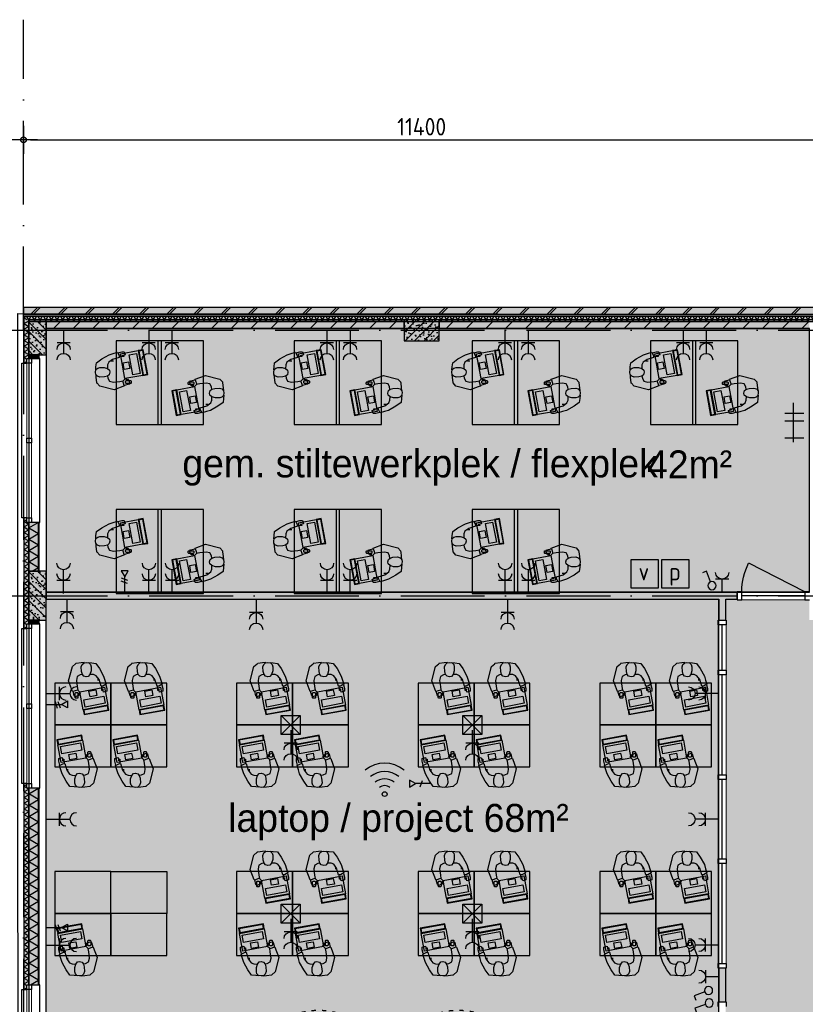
# Model space of a CAD drawing. Header units: millimetres. Extents: x 20872 to 297961, y -293704 to 213007.
# Tile 256 of 256: x 130703 to 141950, y 61230 to 75326. Entities that reach past the tile are written whole.
import ezdxf
from ezdxf.xclip import XClip

# ---------------------------------------------------------------- set-up
doc = ezdxf.new("R2010")
doc.units = ezdxf.units.MM
doc.header["$LTSCALE"] = 100
doc.header["$XCLIPFRAME"] = 2
doc.linetypes.add('ACAD_ISO03W100', pattern=[30, 12, -18])
doc.linetypes.add('ACAD_ISO10W100', pattern=[18, 12, -3, 0, -3])
doc.layers.get('Defpoints').update_dxf_attribs({"color": 181})
for name, color, linetype in [('A--L$7--_stramien', 1, 'Continuous'), ('A--L20--_bovenbouw', 3, 'Continuous'), ('A--L30--_afbouw', 7, 'Continuous'), ('A--L61--_centrale elektrische insta', 7, 'Continuous'), ('A--L82--leerlingensets-02', 9, 'Continuous'), ('A--T$1A-afwerking', 8, 'Continuous'), ('A--T$7--_stramien', 7, 'Continuous'), ('plattegrondkleuren', 7, 'Continuous'), ('teksten', 7, 'Continuous'), ('XREFS', 9, 'Continuous')]:
    doc.layers.add(name, color=color, linetype=linetype)
doc.styles.add('JINX maatvoering', font='isocp.shx')
doc.styles.add('JINX standaard', font='isocp.shx')
doc.styles.add('MAAR_stempel', font='LTe50146.ttf')
doc.dimstyles.new('JINX maatvoering 1-100', dxfattribs={"dimscale": 100, "dimtxt": 2.5, "dimasz": 1, "dimexe": 125, "dimexo": 0, "dimtad": 1, "dimdec": 0, "dimzin": 12, "dimdsep": 46, "dimtxsty": 'JINX maatvoering', "dimblk": 'BURO_maatvoeringssymbool_01', "dimcen": 2, "dimse1": 1, "dimse2": 1, "dimclrd": 1, "dimclrt": 7, "dimadec": 0, "dimazin": 0, "dimtfac": 1, "dimtdec": 0, "dimtix": 1, "dimtofl": 0, "dimtmove": 0, "dimatfit": 3, "dimldrblk": 'DOT', "dimfxl": 1, "dimtolj": 1, "dimtzin": 0, "dimarcsym": 0})

# ---------------------------------------------------------------- blocks, each defined once
blk = doc.blocks.new('AB2_D_DV_MV_maatvoeringssymbool_01')
at = {"color": 1}
for p, q in [((0, -2), (0, 2)), ((-2, 0), (2, 0))]:
    blk.add_line(p, q, dxfattribs=at)
blk.add_circle((0, 0), 0.4, dxfattribs=at)
blk = doc.blocks.new('*D302')
at = {"color": 1, "lineweight": -2, "transparency": 16777216}
blk.add_line((130859, 99526), (142059, 99526), dxfattribs=at)
at = {"layer": 'Defpoints', "color": 0, "transparency": 16777216}
for p in [(130759, 101246), (142159, 101246), (142159, 99526)]:
    blk.add_point(p, dxfattribs=at)
at = {"color": 1, "lineweight": -2, "transparency": 16777216, "xscale": 100, "yscale": 100, "zscale": 100, "rotation": 180}
blk.add_blockref('AB2_D_DV_MV_maatvoeringssymbool_01', (130759, 99526), dxfattribs=at)
at = {"color": 1, "lineweight": -2, "transparency": 16777216, "xscale": 100, "yscale": 100, "zscale": 100}
blk.add_blockref('AB2_D_DV_MV_maatvoeringssymbool_01', (142159, 99526), dxfattribs=at)
at = {"color": 7, "transparency": 16777216, "insert": (136459, 99713), "char_height": 250, "attachment_point": 5, "style": 'JINX maatvoering'}
blk.add_mtext('\\A1;11400', dxfattribs=at)
blk = doc.blocks.new('_Dot')
at = {"color": 0, "linetype": 'ByBlock', "lineweight": -2}
blk.add_line((-0.5, 0), (-1, 0), dxfattribs=at)
at = {"color": 0, "linetype": 'ByBlock', "const_width": 0.5}
blk.add_lwpolyline([(-0.25, 0, 1), (0.25, 0, 1)], format="xyb", close=True, dxfattribs=at)
blk = doc.blocks.new('BURO_maatvoeringssymbool_01')
at = {"color": 1}
for p, q in [((0, -2), (0, 2)), ((-2, 0), (2, 0))]:
    blk.add_line(p, q, dxfattribs=at)
blk.add_circle((0, 0), 0.4, dxfattribs=at)
blk = doc.blocks.new('scherm')
at = {"layer": 'A--L82--leerlingensets-02', "linetype": 'ACAD_ISO03W100', "ltscale": 0.05}
for points in [[(-151, 1390), (-183, 1390), (-183, 390), (-151, 390)], [(-151, -2606), (-183, -2606), (-183, -1606), (-151, -1606)]]:
    blk.add_lwpolyline(points, close=True, dxfattribs=at)
at = {"layer": 'A--L82--leerlingensets-02'}
blk.add_lwpolyline([(-183, -1610), (-121, -1610), (-121, 390), (-183, 390)], close=True, dxfattribs=at)
for points in [[(-183, -133), (-448, -133), (-448, 0), (-183, 0)], [(-121, 0), (0, 0), (0, -133), (-38, -133)], [(-99, -133), (-121, -133)], [(-38, -610), (-38, -83), (-99, -83), (-99, -610)], [(-38, -610), (-38, -1137), (-99, -1137), (-99, -610)], [(-183, -1086), (-448, -1086), (-448, -1219), (-183, -1219)], [(-99, -1086), (-121, -1086)], [(-121, -1219), (0, -1219), (0, -1086), (-38, -1086)]]:
    blk.add_lwpolyline(points, dxfattribs=at)
at = {"layer": 'A--L82--leerlingensets-02', "linetype": 'ACAD_ISO03W100', "ltscale": 0.05}
for centre, start, end in [((-183, 390), 88.1676, 273.5152), ((-183, -1606), 86.4848, 271.8324)]:
    blk.add_arc(centre, 1000, start, end, dxfattribs=at)
blk = doc.blocks.new('kast')
at = {"layer": 'plattegrondkleuren', "true_color": 0xf5f5f5}
h = blk.add_hatch(color=7, dxfattribs=at)
h.dxf.hatch_style = 1
h.paths.add_polyline_path([(1200, 0), (1200, 450), (0, 450), (0, 0)])
at = {"layer": 'A--L82--leerlingensets-02', "linetype": 'ACAD_ISO03W100', "ltscale": 0.05}
for p, q in [((30, 0), (30, -570)), ((1170, 0), (1170, -570))]:
    blk.add_line(p, q, dxfattribs=at)
at = {"layer": 'A--L82--leerlingensets-02'}
blk.add_lwpolyline([(1200, 0), (1200, 450), (0, 450), (0, 0)], close=True, dxfattribs=at)
at = {"layer": 'A--L82--leerlingensets-02', "linetype": 'ACAD_ISO03W100', "ltscale": 0.05}
for centre, start, end in [((30, 0), 270, 0), ((1170, 0), 180, 270)]:
    blk.add_arc(centre, 570, start, end, dxfattribs=at)
blk = doc.blocks.new('MBpro')
at = {"layer": 'plattegrondkleuren', "true_color": 0xb8b8b8}
h = blk.add_hatch(color=9, dxfattribs=at)
h.dxf.hatch_style = 1
h.paths.add_polyline_path([(172, 289), (162, 345), (-177, 283), (-166, 227)], flags=16)
h.paths.add_polyline_path([(152, 245), (171, 141), (-115, 88), (-134, 192)], flags=16)
h.paths.add_polyline_path([(181, 283), (228, 27), (-126, -38), (-173, 217)])
h.paths.add_polyline_path([(181, 283), (168, 354), (-186, 289), (-173, 217)])
edge = h.paths.add_edge_path()
edge.add_line((269, 119), (284, 119))
edge.add_arc((284, 107), 12.8, 0, 90, ccw=False)
edge.add_line((297, 107), (297, 51))
edge.add_arc((284, 51), 12.8, -90, 0, ccw=False)
edge.add_line((284, 38), (269, 38))
edge.add_arc((269, 51), 12.8, 180, 270, ccw=False)
edge.add_line((256, 51), (256, 107))
edge.add_arc((269, 107), 12.8, 90, 180, ccw=False)
at = {"layer": 'plattegrondkleuren', "true_color": 0x8f8f8f}
h = blk.add_hatch(color=252, dxfattribs=at)
h.dxf.hatch_style = 1
h.paths.add_polyline_path([(152, 245), (171, 141), (-115, 88), (-134, 192)])
h.paths.add_polyline_path([(172, 289), (162, 345), (-177, 283), (-166, 227)])
at = {"layer": 'A--L82--leerlingensets-02'}
for points in [[(181, 283), (168, 354), (-186, 289), (-173, 217)], [(172, 289), (162, 345), (-177, 283), (-166, 227)], [(181, 283), (228, 27), (-126, -38), (-173, 217)], [(152, 245), (171, 141), (-115, 88), (-134, 192)], [(83, 97), (98, 18), (0, 0), (-15, 79)]]:
    blk.add_lwpolyline(points, close=True, dxfattribs=at)
blk.add_lwpolyline([(269, 119), (284, 119, -0.414214), (297, 107), (297, 51, -0.414214), (284, 38), (269, 38, -0.414214), (256, 51), (256, 107, -0.414214)], format="xyb", close=True, dxfattribs=at)
blk = doc.blocks.new('theoriewerkplek')
at = {"layer": 'plattegrondkleuren', "true_color": 0xf5f5f5}
h = blk.add_hatch(color=7, dxfattribs=at)
h.dxf.hatch_style = 1
h.paths.add_polyline_path([(0, 600), (0, 0), (800, 0), (800, 600)])
at = {"layer": 'A--L82--leerlingensets-02', "linetype": 'Continuous'}
for p, q in [((437, 148), (443, 150)), ((445, 129), (437, 148)), ((443, 150), (454, 139)), ((452, 174), (506, 197)), ((454, 139), (452, 174)), ((506, 197), (524, 186)), ((524, 186), (541, 118)), ((57, 118), (103, 132)), ((57, 80), (57, 118)), ((71, 26), (57, 80)), ((66, 19), (114, 44)), ((85, -42), (66, 19)), ((103, 132), (114, 84)), ((114, 84), (116, 109)), ((114, 44), (139, 46)), ((116, 109), (127, 109)), ((127, 109), (130, 46)), ((139, 46), (168, -49)), ((474, 101), (445, 129)), ((483, 52), (474, 101)), ((541, 118), (475, 96)), ((493, -38), (483, 52)), ((544, 119), (548, 120)), ((548, 120), (604, -29)), ((103, -100), (85, -42)), ((161, -206), (103, -100)), ((168, -49), (209, -105)), ((186, -69), (186, -35)), ((209, -105), (247, -121)), ((247, -121), (303, -123)), ((283, -173), (299, -123)), ((299, -123), (323, -94)), ((323, -94), (351, -89)), ((351, -89), (387, -98)), ((387, -98), (407, -123)), ((403, -121), (438, -116)), ((407, -123), (418, -164)), ((438, -116), (481, -94)), ((481, -94), (493, -38)), ((604, -29), (551, -235)), ((215, -281), (161, -206)), ((274, -288), (215, -281)), ((283, -233), (283, -173)), ((292, -263), (283, -233)), ((314, -288), (292, -263)), ((409, -267), (384, -290)), ((423, -231), (409, -267)), ((418, -164), (423, -231)), ((427, -288), (498, -279)), ((551, -235), (505, -276)), ((319, -292), (274, -288)), ((353, -294), (314, -288)), ((384, -290), (353, -294)), ((382, -292), (427, -288))]:
    blk.add_line(p, q, dxfattribs=at)
at = {"layer": 'A--L82--leerlingensets-02'}
blk.add_lwpolyline([(0, 600), (0, 0), (800, 0), (800, 600)], close=True, dxfattribs=at)
at = {"layer": 'A--L82--leerlingensets-02', "linetype": 'Continuous'}
blk.add_arc((497, -267), 12.8, 276.5806, 312.285, dxfattribs=at)
at = {"layer": 'A--L82--leerlingensets-02'}
blk.add_blockref('MBpro', (215, 99), dxfattribs=at)
blk = doc.blocks.new('vuilnisbak')
at = {"layer": 'plattegrondkleuren', "true_color": 0xf5f5f5}
h = blk.add_hatch(color=7, dxfattribs=at)
h.dxf.hatch_style = 1
h.paths.add_polyline_path([(0, 0), (400, 0), (400, 400), (0, 400)])
at = {"layer": 'A--L82--leerlingensets-02'}
blk.add_lwpolyline([(0, 0), (400, 0), (400, 400), (0, 400)], close=True, dxfattribs=at)
at = {"layer": 'A--L82--leerlingensets-02', "style": 'JINX standaard'}
blk.add_text('v', height=250, dxfattribs=at).set_placement((112, 108))
blk = doc.blocks.new('papierbak')
at = {"layer": 'plattegrondkleuren', "true_color": 0xf5f5f5}
h = blk.add_hatch(color=7, dxfattribs=at)
h.dxf.hatch_style = 1
h.paths.add_polyline_path([(0, 0), (400, 0), (400, 400), (0, 400)])
at = {"layer": 'A--L82--leerlingensets-02'}
blk.add_lwpolyline([(0, 0), (400, 0), (400, 400), (0, 400)], close=True, dxfattribs=at)
at = {"layer": 'A--L82--leerlingensets-02', "style": 'JINX standaard'}
blk.add_text('p', height=250, dxfattribs=at).set_placement((111, 108))
blk = doc.blocks.new('theorieA SP')
at = {"layer": 'plattegrondkleuren', "true_color": 0xe8e0c9}
h = blk.add_hatch(color=254, dxfattribs=at)
h.dxf.hatch_style = 1
h.paths.add_polyline_path([(0, 7100), (9626, 7100), (9626, 0), (0, 0)])
at = {"layer": 'plattegrondkleuren', "true_color": 0xf5f5f5}
h = blk.add_hatch(color=7, dxfattribs=at)
h.dxf.hatch_style = 1
h.paths.add_polyline_path([(925, 3200), (125, 3200), (125, 2600), (925, 2600)])
h.paths.add_polyline_path([(1725, 2600), (925, 2600), (925, 3200), (1725, 3200)])
h.paths.add_polyline_path([(925, 2000), (1725, 2000), (1725, 2600), (925, 2600)])
at = {"layer": 'A--L82--leerlingensets-02'}
for p, q in [((9225, 144), (7625, 144)), ((7759, 50), (7651, 248)), ((7865, 58), (7757, 256)), ((7963, 58), (7855, 256)), ((8053, 58), (7945, 256)), ((8135, 58), (8027, 256)), ((8216, 58), (8109, 256)), ((8306, 58), (8199, 256)), ((8388, 58), (8280, 256)), ((8494, 58), (8387, 256)), ((8641, 58), (8534, 256)), ((8829, 58), (8722, 256)), ((8919, 58), (8812, 256)), ((9091, 58), (8983, 256)), ((9181, 58), (9073, 256))]:
    blk.add_line(p, q, dxfattribs=at)
for points in [[(925, 3200), (125, 3200), (125, 2600), (925, 2600)], [(1725, 2600), (925, 2600), (925, 3200), (1725, 3200)], [(925, 2000), (1725, 2000), (1725, 2600), (925, 2600)]]:
    blk.add_lwpolyline(points, close=True, dxfattribs=at)
at = {"layer": 'Defpoints'}
blk.add_lwpolyline([(0, 7100), (9626, 7100), (9626, 0), (0, 0)], close=True, dxfattribs=at)
at = {"rotation": 180}
for p in [(925, 5900), (1725, 5900), (3525, 5900), (4325, 5900), (6125, 5900), (6925, 5900), (8725, 5900), (9525, 5900), (3525, 3200), (4325, 3200), (6125, 3200), (6925, 3200), (8725, 3200), (9525, 3200)]:
    blk.add_blockref('theoriewerkplek', p, dxfattribs=at)
for p in [(125, 4700), (925, 4700), (2725, 4700), (3525, 4700), (5325, 4700), (6125, 4700), (7925, 4700), (8725, 4700), (2725, 2000), (3525, 2000), (5325, 2000), (6125, 2000), (7925, 2000), (8725, 2000)]:
    blk.add_blockref('theoriewerkplek', p)
at = {"xscale": -1}
for name, p, rotation in [('scherm', (4291, 33), 90), ('kast', (925, 450), 180)]:
    blk.add_blockref(name, p, dxfattribs=dict(at, rotation=rotation))
at = {"layer": 'A--L82--leerlingensets-02', "color": 1}
blk.add_blockref('theoriewerkplek', (125, 2000), dxfattribs=at)
at = {"layer": 'A--L82--leerlingensets-02'}
for name, p in [('vuilnisbak', (6166, 96)), ('papierbak', (6667, 83))]:
    blk.add_blockref(name, p, dxfattribs=at)
blk = doc.blocks.new('stiltewerkplek')
at = {"layer": 'plattegrondkleuren', "true_color": 0xf5f5f5}
h = blk.add_hatch(color=7, dxfattribs=at)
h.dxf.hatch_style = 1
h.paths.add_polyline_path([(-600, -1200), (650, -1200), (650, 0), (-600, 0)])
h.paths.add_polyline_path([(0, -1200), (50, -1200), (50, 0), (0, 0)], flags=17)
at = {"layer": 'A--L82--leerlingensets-02', "linetype": 'Continuous'}
for p, q in [((-881, -315), (-806, -261)), ((-806, -261), (-700, -203)), ((-649, -268), (-705, -309)), ((-700, -203), (-642, -185)), ((-554, -239), (-649, -268)), ((-642, -185), (-581, -166)), ((-581, -166), (-556, -214)), ((-574, -171), (-520, -157)), ((-556, -214), (-554, -239)), ((-491, -227), (-554, -230)), ((-520, -157), (-482, -157)), ((-468, -203), (-516, -214)), ((-516, -214), (-491, -216)), ((-491, -216), (-491, -227)), ((-482, -157), (-468, -203)), ((-894, -453), (-888, -414)), ((-892, -419), (-888, -374)), ((-888, -374), (-881, -315)), ((-888, -414), (-863, -392)), ((-863, -392), (-833, -383)), ((-833, -383), (-773, -383)), ((-773, -383), (-723, -399)), ((-721, -347), (-723, -403)), ((-723, -399), (-694, -423)), ((-705, -309), (-721, -347)), ((-669, -286), (-635, -286)), ((-890, -484), (-894, -453)), ((-892, -482), (-888, -527)), ((-867, -509), (-890, -484)), ((-888, -527), (-879, -598)), ((-831, -523), (-867, -509)), ((-764, -518), (-831, -523)), ((-723, -507), (-764, -518)), ((-698, -487), (-723, -507)), ((-721, -503), (-716, -538)), ((-716, -538), (-694, -581)), ((-689, -451), (-698, -487)), ((-694, -423), (-689, -451)), ((-499, -574), (-471, -545)), ((-471, -545), (-452, -537)), ((-450, -543), (-461, -554)), ((-461, -554), (-426, -552)), ((-452, -537), (-450, -543)), ((-426, -552), (-403, -606)), ((464, -576), (532, -559)), ((530, -552), (679, -496)), ((531, -556), (530, -552)), ((532, -559), (554, -625)), ((679, -496), (885, -549)), ((885, -549), (926, -595)), ((-835, -651), (-876, -605)), ((-629, -704), (-835, -651)), ((-694, -581), (-638, -593)), ((-638, -593), (-548, -583)), ((-480, -648), (-629, -704)), ((-548, -583), (-499, -574)), ((-482, -641), (-504, -575)), ((-414, -624), (-482, -641)), ((-481, -644), (-480, -648)), ((-403, -606), (-414, -624)), ((453, -594), (464, -576)), ((476, -648), (453, -594)), ((511, -646), (476, -648)), ((500, -657), (511, -646)), ((502, -663), (500, -657)), ((521, -655), (502, -663)), ((549, -626), (521, -655)), ((598, -617), (549, -626)), ((688, -607), (598, -617)), ((744, -619), (688, -607)), ((766, -662), (744, -619)), ((748, -713), (773, -693)), ((771, -697), (766, -662)), ((773, -693), (814, -682)), ((814, -682), (881, -677)), ((881, -677), (917, -691)), ((917, -691), (940, -716)), ((938, -673), (929, -602)), ((942, -718), (938, -673)), ((739, -749), (748, -713)), ((744, -777), (739, -749)), ((773, -801), (744, -777)), ((771, -853), (773, -797)), ((823, -817), (773, -801)), ((883, -817), (823, -817)), ((913, -808), (883, -817)), ((938, -786), (913, -808)), ((938, -826), (931, -885)), ((944, -747), (938, -786)), ((942, -781), (938, -826)), ((940, -716), (944, -747)), ((518, -997), (566, -986)), ((541, -973), (604, -970)), ((541, -984), (541, -973)), ((566, -986), (541, -984)), ((604, -961), (699, -932)), ((606, -986), (604, -961)), ((631, -1034), (606, -986)), ((719, -914), (685, -914)), ((699, -932), (755, -891)), ((856, -939), (750, -997)), ((755, -891), (771, -853)), ((931, -885), (856, -939)), ((532, -1043), (518, -997)), ((570, -1043), (532, -1043)), ((624, -1029), (570, -1043)), ((692, -1015), (631, -1034)), ((750, -997), (692, -1015))]:
    blk.add_line(p, q, dxfattribs=at)
at = {"layer": 'A--L82--leerlingensets-02'}
for points in [[(-600, -1200), (650, -1200), (650, 0), (-600, 0)], [(0, -1200), (50, -1200), (50, 0), (0, 0)]]:
    blk.add_lwpolyline(points, close=True, dxfattribs=at)
at = {"layer": 'A--L82--leerlingensets-02', "linetype": 'Continuous'}
for centre, start, end in [((-867, -597), 186.5806, 222.285), ((917, -603), 6.5806, 42.285)]:
    blk.add_arc(centre, 12.8, start, end, dxfattribs=at)
for p, rotation in [((-501, -315), 270), ((551, -885), 90)]:
    blk.add_blockref('MBpro', p, dxfattribs=dict(rotation=rotation))
blk = doc.blocks.new('enkeldata')
at = {"layer": 'A--L61--_centrale elektrische insta', "color": 1}
blk.add_line((-126, 40), (-158, -51), dxfattribs=at)
blk.add_lwpolyline([(-220, 0), (-306, 50), (-306, -50)], close=True, dxfattribs=at)
blk.add_lwpolyline([(0, 0), (-220, 0)], dxfattribs=at)
blk = doc.blocks.new('WiFi')
at = {"layer": 'A--L61--_centrale elektrische insta', "color": 3}
blk.add_circle((-145, -323), 34.2, dxfattribs=at)
for radius in [442, 323, 217, 121]:
    blk.add_arc((-145, -323), radius, 50.9178, 129.0822, dxfattribs=at)
at = {"layer": 'A--L82--leerlingensets-02'}
blk.add_blockref('enkeldata', (517, -172), dxfattribs=at)
blk = doc.blocks.new('dubbeldata')
at = {"layer": 'A--L61--_centrale elektrische insta', "color": 1}
for p, q in [((-168, 44), (-200, -47)), ((-126, 40), (-158, -51))]:
    blk.add_line(p, q, dxfattribs=at)
blk.add_lwpolyline([(-220, 0), (-306, 50), (-306, -50)], close=True, dxfattribs=at)
blk.add_lwpolyline([(0, 0), (-220, 0)], dxfattribs=at)
blk = doc.blocks.new('BURO_onderaanzicht')
at = {"color": 7}
blk.add_line((-432, 0), (432, 0), dxfattribs=at)
blk = doc.blocks.new('61_dubbelcontd_01_P02_DO')
at = {"color": 1}
for p, q in [((188, -94), (188, 94)), ((0, 0), (188, 0)), ((150, 0), (338, 0))]:
    blk.add_line(p, q, dxfattribs=at)
for centre in [(282, 0), (432, 0)]:
    blk.add_arc(centre, 94, 90, 270, dxfattribs=at)
blk = doc.blocks.new('61_enkel_wandcontd_01_P02_DO')
at = {"color": 1}
for p, q in [((188, 94), (188, -94)), ((0, 0), (188, 0))]:
    blk.add_line(p, q, dxfattribs=at)
blk.add_arc((281, 0), 93.8, 90, 270, dxfattribs=at)
blk = doc.blocks.new('61_schakl_lichtp_01_P02_DO')
at = {"color": 1}
for p, q in [((23, 112), (86, 260)), ((86, 260), (146, 234))]:
    blk.add_line(p, q, dxfattribs=at)
blk.add_circle((0, 59), 58.6, dxfattribs=at)
blk = doc.blocks.new('Electralaptop1_2')
at = {"layer": 'A--L61--_centrale elektrische insta', "color": 2}
for p, q in [((263569, 31321), (263839, 31051)), ((263839, 31321), (263569, 31051)), ((266169, 31321), (266439, 31051)), ((266439, 31321), (266169, 31051)), ((263569, 28621), (263839, 28351)), ((263839, 28621), (263569, 28351)), ((266169, 28621), (266439, 28351)), ((266439, 28621), (266169, 28351))]:
    blk.add_line(p, q, dxfattribs=at)
for points in [[(263569, 31051), (263839, 31051), (263839, 31321), (263569, 31321)], [(266169, 31051), (266439, 31051), (266439, 31321), (266169, 31321)], [(263569, 28351), (263839, 28351), (263839, 28621), (263569, 28621)], [(266169, 28351), (266439, 28351), (266439, 28621), (266169, 28621)]]:
    blk.add_lwpolyline(points, close=True, dxfattribs=at)
at = {"rotation": 180}
for p in [(260204, 31386), (260204, 28192)]:
    blk.add_blockref('dubbeldata', p, dxfattribs=at)
at = {"layer": 'A--L61--_centrale elektrische insta', "color": 7, "linetype": 'Continuous', "lineweight": -3, "extrusion": (0, 0, -1), "zscale": -1}
for p, rotation in [((-260500, 33777), 270), ((-265105, 33786), 270), ((-267750, 33786), 270), ((-260204, 31636), 180), ((-260204, 29836), 180), ((-260204, 28036), 180)]:
    blk.add_blockref('61_dubbelcontd_01_P02_DO', p, dxfattribs=dict(at, rotation=rotation))
at = {"layer": 'A--L61--_centrale elektrische insta', "color": 7, "linetype": 'Continuous', "lineweight": -3}
for name, p, rotation in [('61_schakl_lichtp_01_P02_DO', (269754, 32468), 92.71342525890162), ('61_schakl_lichtp_01_P02_DO', (269745, 32289), 92.71342525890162), ('61_enkel_wandcontd_01_P02_DO', (269830, 32089), 180), ('61_dubbelcontd_01_P02_DO', (269830, 31636), 180), ('61_dubbelcontd_01_P02_DO', (263704, 31259), 89.99999999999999), ('61_dubbelcontd_01_P02_DO', (266304, 31259), 89.99999999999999), ('61_dubbelcontd_01_P02_DO', (269830, 29836), 180), ('61_dubbelcontd_01_P02_DO', (263704, 28559), 89.99999999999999), ('61_dubbelcontd_01_P02_DO', (266304, 28559), 89.99999999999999), ('61_dubbelcontd_01_P02_DO', (269830, 28036), 180), ('61_dubbelcontd_01_P02_DO', (260500, 26679), 90), ('61_dubbelcontd_01_P02_DO', (263209, 26688), 90), ('61_dubbelcontd_01_P02_DO', (266809, 26688), 90)]:
    blk.add_blockref(name, p, dxfattribs=dict(at, rotation=rotation))
blk = doc.blocks.new('stramienlijnen_1')
at = {"layer": 'A--L$7--_stramien', "color": 1, "linetype": 'ACAD_ISO10W100', "lineweight": -3}
for p, q in [((130759.5, 96800), (130759.5, 101246.1)), ((126313.4, 96800), (130759.5, 96800)), ((130759.5, 96800), (164959.5, 96800)), ((130759.5, 96800), (130759.5, 21000)), ((126313.4, 93000), (130759.5, 93000)), ((130759.5, 93000), (164959.5, 93000))]:
    blk.add_line(p, q, dxfattribs=at)
at = {"layer": 'Defpoints'}
blk.add_lwpolyline([(34736.5, 60859.2), (70727.2, 75), (164884.5, 75), (164884.5, 96950), (130834.5, 96950), (130834.5, 22725), (79641, 22725), (51266.3, 70646.6)], dxfattribs=at)
at = {"color": 7}
dim = blk.add_linear_dim(base=(142159.5, 99526), p1=(130759.5, 101246.1), p2=(142159.5, 101246.1), dimstyle='JINX maatvoering 1-100', dxfattribs=at)
dim.commit()
dim.dimension.update_dxf_attribs({"geometry": '*D302', "text_midpoint": (136459.5, 99713.5)})
blk = doc.blocks.new('1e verdieping bestaand leeg')
at = {"layer": 'A--L20--_bovenbouw', "linetype": 'Continuous', "lineweight": -3}
for points in [[(130759, 97025), (164959, 97025), (164959, 97125), (130759, 97125)], [(130834, 96925), (130764, 96995), (130764, 96329), (130806, 96329), (130806, 96396), (130834, 96396)], [(130764, 96995), (130834, 96925), (164884, 96925), (164954, 96995)], [(131084, 96925), (130834, 96925), (130834, 96450), (131084, 96450)], [(131084, 96825), (136209, 96825), (136209, 96925), (131084, 96925)], [(136209, 96650), (136709, 96650), (136709, 96950), (136209, 96950)], [(136709, 96825), (142009, 96825), (142009, 96925), (136709, 96925)], [(130984, 96396), (130984, 96450), (130834, 96450), (130834, 96396)], [(130764, 92529), (130806, 92529), (130806, 92596), (130834, 92596), (130834, 94046), (130806, 94046), (130806, 94113), (130764, 94113)], [(130984, 93350), (130984, 94046), (130834, 94046), (130834, 93350)], [(130834, 93350), (130834, 92650), (131084, 92650), (131084, 93350)], [(130984, 92596), (130984, 92650), (130834, 92650), (130834, 92596)], [(130806, 87362), (130806, 87429), (130834, 87429), (130834, 90246), (130806, 90246), (130806, 90313), (130764, 90313), (130764, 87362)], [(130984, 87429), (130984, 90246), (130834, 90246), (130834, 87429)]]:
    blk.add_hatch(color=60, dxfattribs=at).paths.add_polyline_path(points, flags=0)
h = blk.add_hatch(dxfattribs=at)
h.set_pattern_fill('METSW', color=1, scale=5, style=0)
h.set_pattern_definition([(45, (130759.48, 97025), (-194.4544, 194.4544), []), (45, (130759.48, 97062.5), (-194.4544, 194.4544), [])])
h.paths.add_polyline_path([(130759, 97025), (164959, 97025), (164959, 97125), (130759, 97125)], flags=0)
h = blk.add_hatch(dxfattribs=at)
h.set_pattern_fill('GENERAL_DIAMONDS', color=1, scale=560, angle=90, style=0, pattern_type=2)
h.set_pattern_definition([(150, (130834.484, 96396.004), (-35, -60.622), []), (210, (130834.484, 96396.004), (35, -60.622), [])])
h.paths.add_polyline_path([(130764, 96329), (130806, 96329), (130806, 96396), (130834, 96396), (130834, 96925), (130764, 96995)], flags=0)
h = blk.add_hatch(dxfattribs=at)
h.set_pattern_fill('GENERAL_DIAMONDS', color=1, scale=560, style=0, pattern_type=2)
h.set_pattern_definition([(60, (130834.484, 96924.994), (-60.62178, 35), []), (120, (130834.484, 96924.994), (-60.62178, -35), [])])
h.paths.add_polyline_path([(130764, 96995), (130834, 96925), (164884, 96925), (164954, 96995)], flags=0)
h = blk.add_hatch(dxfattribs=at)
h.set_pattern_fill('PREFB', color=1, scale=5, angle=-90, style=0)
h.set_pattern_definition([(315, (130834.48, 96924.99), (67.882, 67.882), []), (287, (130834.484, 96924.994), (79.828, -25.7875), [0, -81.6, -46.2, 0, -67.2]), (318, (130834.484, 96924.994), (81.172, 18.416), [0, -80.8, 0, -82.4, 0, -66.4]), (341, (130834.484, 96924.994), (67.263, 47.9116), [0, -80, 0, -480, -65.8])])
h.paths.add_polyline_path([(131084, 96925), (130834, 96925), (130834, 96450), (131084, 96450)], flags=0)
h = blk.add_hatch(dxfattribs=at)
h.set_pattern_fill('_U', color=1, scale=200, angle=45, style=0, pattern_type=0)
h.set_pattern_definition([(45, (131084.48, 96825), (-141.421, 141.421), [])])
h.paths.add_polyline_path([(131084, 96825), (136209, 96825), (136209, 96925), (131084, 96925)], flags=0)
h = blk.add_hatch(dxfattribs=at)
h.set_pattern_fill('PREFB', color=1, scale=5, style=0)
h.set_pattern_definition([(45, (136209.48, 96649.99), (-67.882, 67.882), []), (17, (136209.484, 96649.994), (25.7875, 79.828), [0, -81.6, -46.2, 0, -67.2]), (48, (136209.484, 96649.994), (-18.4156, 81.172), [0, -80.8, 0, -82.4, 0, -66.4]), (71, (136209.484, 96649.994), (-47.9116, 67.263), [0, -80, 0, -480, -65.8])])
h.paths.add_polyline_path([(136209, 96650), (136709, 96650), (136709, 96950), (136209, 96950)], flags=0)
h = blk.add_hatch(dxfattribs=at)
h.set_pattern_fill('_U', color=1, scale=200, angle=44.9995, style=0, pattern_type=0)
h.set_pattern_definition([(44.9995, (136709.48, 96825), (-141.42, 141.4225), [])])
h.paths.add_polyline_path([(136709, 96825), (142009, 96825), (142009, 96925), (136709, 96925)], flags=0)
h = blk.add_hatch(dxfattribs=at)
h.set_pattern_fill('GENERAL_DIAMONDS', color=1, scale=1120, angle=90, style=0, pattern_type=2)
h.set_pattern_definition([(150, (130975.48, 93350), (-70, -121.2436), []), (210, (130975.48, 93350), (70, -121.2436), [])])
h.paths.add_polyline_path([(130834, 93350), (130975, 93350), (130975, 94046), (130834, 94046)], flags=0)
h.paths.add_polyline_path([(130834, 96396), (130975, 96396), (130975, 96450), (130834, 96450)], flags=0)
h = blk.add_hatch(dxfattribs=at)
h.set_pattern_fill('_U', color=1, scale=70, angle=180, style=0, pattern_type=0)
h.set_pattern_definition([(180, (130984.484, 93349.995), (-4e-15, -70), [])])
h.paths.add_polyline_path([(130975, 93350), (130984, 93350), (130984, 94046), (130975, 94046)], flags=0)
h.paths.add_polyline_path([(130975, 96396), (130984, 96396), (130984, 96450), (130975, 96450)], flags=0)
h = blk.add_hatch(dxfattribs=at)
h.set_pattern_fill('GENERAL_DIAMONDS', color=1, scale=560, angle=90, style=0, pattern_type=2)
h.set_pattern_definition([(150, (130834.484, 92596), (-35, -60.6218), []), (210, (130834.484, 92596), (35, -60.6218), [])])
h.paths.add_polyline_path([(130764, 92529), (130806, 92529), (130806, 92596), (130834, 92596), (130834, 94046), (130806, 94046), (130806, 94113), (130764, 94113)], flags=0)
h = blk.add_hatch(dxfattribs=at)
h.set_pattern_fill('PREFB', color=1, scale=5, angle=-90, style=0)
h.set_pattern_definition([(315, (130834.48, 93349.995), (67.882, 67.882), []), (287, (130834.484, 93349.995), (79.8276, -25.7875), [0, -81.6, -46.2, 0, -67.2]), (318, (130834.484, 93349.995), (81.172, 18.4156), [0, -80.8, 0, -82.4, 0, -66.4]), (341, (130834.484, 93349.995), (67.263, 47.9116), [0, -80, 0, -480, -65.8])])
h.paths.add_polyline_path([(130834, 93350), (130834, 92650), (131084, 92650), (131084, 93350)], flags=0)
h = blk.add_hatch(dxfattribs=at)
h.set_pattern_fill('GENERAL_DIAMONDS', color=1, scale=1120, angle=90, style=0, pattern_type=2)
h.set_pattern_definition([(150, (130975.48, 86150), (-70, -121.2436), []), (210, (130975.48, 86150), (70, -121.2436), [])])
h.paths.add_polyline_path([(130834, 86150), (130975, 86150), (130975, 86204), (130834, 86204)], flags=0)
h.paths.add_polyline_path([(130834, 87429), (130975, 87429), (130975, 90246), (130834, 90246)], flags=0)
h.paths.add_polyline_path([(130834, 92596), (130975, 92596), (130975, 92650), (130834, 92650)], flags=0)
h = blk.add_hatch(dxfattribs=at)
h.set_pattern_fill('_U', color=1, scale=70, angle=180, style=0, pattern_type=0)
h.set_pattern_definition([(180, (130984.484, 86149.995), (-4e-15, -70), [])])
h.paths.add_polyline_path([(130975, 86150), (130984, 86150), (130984, 86204), (130975, 86204)], flags=0)
h.paths.add_polyline_path([(130975, 87429), (130984, 87429), (130984, 90246), (130975, 90246)], flags=0)
h.paths.add_polyline_path([(130975, 92596), (130984, 92596), (130984, 92650), (130975, 92650)], flags=0)
h = blk.add_hatch(dxfattribs=at)
h.set_pattern_fill('GENERAL_DIAMONDS', color=1, scale=560, angle=90, style=0, pattern_type=2)
h.set_pattern_definition([(150, (130834.484, 87429), (-35, -60.6218), []), (210, (130834.484, 87429), (35, -60.6218), [])])
h.paths.add_polyline_path([(130806, 87362), (130806, 87429), (130834, 87429), (130834, 90246), (130806, 90246), (130806, 90313), (130764, 90313), (130764, 87362)], flags=0)
at = {"layer": 'A--L20--_bovenbouw', "color": 2, "linetype": 'Continuous', "lineweight": -3}
for p, q in [((164959, 97125), (130759, 97125)), ((130759, 97125), (130759, 97025)), ((130759, 97025), (164959, 97025)), ((136209, 96925), (131084, 96925)), ((131084, 96925), (131084, 96825)), ((136209, 96825), (136209, 96925)), ((142009, 96925), (136709, 96925)), ((136709, 96925), (136709, 96825)), ((131084, 96825), (136209, 96825)), ((136709, 96825), (142009, 96825)), ((130984, 96450), (130975, 96450)), ((130975, 96450), (130975, 96396)), ((130984, 96396), (130984, 96450)), ((130975, 96396), (130984, 96396)), ((130984, 94046), (130975, 94046)), ((130975, 94046), (130975, 93350)), ((130984, 93350), (130984, 94046)), ((130975, 93350), (130984, 93350)), ((130984, 92650), (130975, 92650)), ((130975, 92650), (130975, 92596)), ((130984, 92596), (130984, 92650)), ((130975, 92596), (130984, 92596)), ((130984, 90246), (130975, 90246)), ((130975, 90246), (130975, 87429)), ((130984, 87429), (130984, 90246)), ((130975, 87429), (130984, 87429))]:
    blk.add_line(p, q, dxfattribs=at)
at = {"layer": 'A--L20--_bovenbouw', "color": 1, "linetype": 'Continuous', "lineweight": -3}
for p, q in [((130764, 96995), (130764, 96329)), ((164954, 96995), (130764, 96995)), ((130834, 96396), (130834, 96925)), ((130834, 96925), (164884, 96925)), ((130975, 96450), (130834, 96450)), ((130834, 96450), (130834, 96396)), ((130975, 96396), (130975, 96450)), ((130764, 96329), (130806, 96329)), ((130806, 96329), (130806, 96396)), ((130806, 96396), (130834, 96396)), ((130834, 96396), (130975, 96396)), ((130806, 94113), (130764, 94113)), ((130764, 94113), (130764, 92529)), ((130806, 94046), (130806, 94113)), ((130834, 94046), (130806, 94046)), ((130975, 94046), (130834, 94046)), ((130834, 94046), (130834, 93350)), ((130834, 92596), (130834, 94046)), ((130975, 93350), (130975, 94046)), ((130834, 93350), (130975, 93350)), ((130975, 92650), (130834, 92650)), ((130834, 92650), (130834, 92596)), ((130975, 92596), (130975, 92650)), ((130764, 92529), (130806, 92529)), ((130806, 92529), (130806, 92596)), ((130806, 92596), (130834, 92596)), ((130834, 92596), (130975, 92596)), ((130806, 90313), (130764, 90313)), ((130764, 90313), (130764, 87362)), ((130806, 90246), (130806, 90313)), ((130834, 90246), (130806, 90246)), ((130975, 90246), (130834, 90246)), ((130834, 90246), (130834, 87429)), ((130834, 87429), (130834, 90246)), ((130975, 87429), (130975, 90246)), ((130806, 87362), (130806, 87429)), ((130806, 87429), (130834, 87429)), ((130834, 87429), (130975, 87429)), ((130764, 87362), (130806, 87362))]:
    blk.add_line(p, q, dxfattribs=at)
at = {"layer": 'A--L20--_bovenbouw', "color": 3, "linetype": 'Continuous', "lineweight": -3}
for p, q in [((131084, 96925), (130834, 96925)), ((130834, 96925), (130834, 96450)), ((131084, 96450), (131084, 96925)), ((136709, 96950), (136209, 96950)), ((136209, 96950), (136209, 96650)), ((136709, 96650), (136709, 96950)), ((136209, 96650), (136709, 96650)), ((130834, 96450), (131084, 96450)), ((130834, 93350), (130834, 92650)), ((131084, 93350), (130834, 93350)), ((131084, 92650), (131084, 93350)), ((130834, 92650), (131084, 92650))]:
    blk.add_line(p, q, dxfattribs=at)
at = {"layer": 'A--L30--_afbouw', "color": 1, "linetype": 'Continuous', "lineweight": -3}
for p, q in [((130734, 94113), (130734, 96329)), ((130734, 96329), (130804, 96329)), ((130804, 96329), (130804, 96396)), ((130839, 95255), (130839, 96329)), ((130994, 96396), (130984, 96396)), ((130994, 94046), (130994, 96396)), ((130839, 94113), (130839, 95188)), ((130804, 94113), (130734, 94113)), ((130804, 94046), (130804, 94113)), ((130984, 94046), (130994, 94046)), ((130734, 90313), (130734, 92529)), ((130734, 92529), (130804, 92529)), ((130804, 92529), (130804, 92596)), ((130839, 91454), (130839, 92529)), ((130994, 92596), (130984, 92596)), ((130994, 90246), (130994, 92596)), ((130839, 90313), (130839, 91387)), ((130804, 90313), (130734, 90313)), ((130804, 90246), (130804, 90313)), ((130984, 90246), (130994, 90246)), ((130804, 87362), (130804, 87429)), ((130994, 87429), (130984, 87429)), ((130994, 86204), (130994, 87429)), ((130734, 86271), (130734, 87362)), ((130734, 87362), (130804, 87362)), ((130839, 86271), (130839, 87362))]:
    blk.add_line(p, q, dxfattribs=at)
at = {"layer": 'A--L30--_afbouw', "color": 2, "linetype": 'Continuous', "lineweight": -3}
for p, q in [((130804, 96329), (130804, 96396)), ((130804, 96396), (130874, 96396)), ((130874, 96329), (130804, 96329)), ((130874, 96396), (130874, 96329)), ((130804, 95188), (130804, 95255)), ((130804, 95255), (130874, 95255)), ((130874, 95188), (130804, 95188)), ((130874, 95255), (130874, 95188)), ((130804, 94046), (130804, 94113)), ((130804, 94113), (130874, 94113)), ((130874, 94046), (130804, 94046)), ((130874, 94113), (130874, 94046)), ((130804, 92529), (130804, 92596)), ((130804, 92596), (130874, 92596)), ((130874, 92529), (130804, 92529)), ((130874, 92596), (130874, 92529)), ((130804, 91387), (130804, 91454)), ((130804, 91454), (130874, 91454)), ((130874, 91387), (130804, 91387)), ((130874, 91454), (130874, 91387)), ((130804, 90246), (130804, 90313)), ((130804, 90313), (130874, 90313)), ((130874, 90246), (130804, 90246)), ((130874, 90313), (130874, 90246)), ((130804, 87362), (130804, 87429)), ((130804, 87429), (130874, 87429)), ((130874, 87429), (130874, 87362)), ((130874, 87362), (130804, 87362))]:
    blk.add_line(p, q, dxfattribs=at)
at = {"layer": 'A--L30--_afbouw', "color": 1, "linetype": 'Continuous', "lineweight": 18}
for p, q in [((130804, 95255), (130804, 96329)), ((130874, 95255), (130874, 96329)), ((130804, 94113), (130804, 95188)), ((130874, 94113), (130874, 95188)), ((130804, 91454), (130804, 92529)), ((130874, 91454), (130874, 92529)), ((130804, 90313), (130804, 91387)), ((130874, 90313), (130874, 91387)), ((130804, 86271), (130804, 87362)), ((130874, 86271), (130874, 87362))]:
    blk.add_line(p, q, dxfattribs=at)
at = {"layer": 'A--T$1A-afwerking'}
blk.add_lwpolyline([(34528, 60913), (51335, 70864), (79685, 22985), (79832, 22901), (129485, 22901), (135915, 12040), (142978, 21914), (130697, 26120), (130675, 97040), (165047, 97015), (165047, 14419), (151364, 19026), (149622, 13150), (163567, 13081), (163475, 1501), (146518, 1360), (146659, 12909), (147031, 12909), (149075, 19828), (145372, 21100), (137265, 9763), (142974, 21), (142974, -73), (70633, -64)], close=True, dxfattribs=at)
at = {"layer": 'A--T$7--_stramien'}
blk.add_blockref('stramienlijnen_1', (0, 0), dxfattribs=at)
blk = doc.blocks.new('2016-01-28 101 1e verdieping bestaand')
at = {"layer": 'A--T$1A-afwerking'}
blk.add_lwpolyline([(34528, 60913), (51335, 70864), (79685, 22985), (79832, 22901), (129485, 22901), (135915, 12040), (142978, 21914), (130697, 26120), (130675, 97040), (165047, 97015), (165047, 14419), (151364, 19026), (149622, 13150), (163567, 13081), (163475, 1501), (146518, 1360), (146659, 12909), (147031, 12909), (149075, 19828), (145372, 21100), (137265, 9763), (142974, 21), (142974, -73), (70633, -64)], close=True, dxfattribs=at)
at = {"layer": 'A--L$7--_stramien'}
blk.add_blockref('stramienlijnen_1', (0, 0), dxfattribs=at)

msp = doc.modelspace()

# ---------------------------------------------------------------- hatches: boundary and pattern name
at = {"layer": 'A--L20--_bovenbouw', "linetype": 'Continuous', "lineweight": -3}
for points in [[(140974, 67030), (140974, 67130), (131083, 67130), (131083, 67030), (140710, 67030), (140760, 67055), (140810, 67030)], [(140710, 66730), (140810, 66730), (140810, 67030), (140760, 67055), (140710, 67030)], [(140710, 61264), (140810, 61264), (140810, 61747), (140710, 61747)]]:
    msp.add_hatch(color=2, dxfattribs=at).paths.add_polyline_path(points, flags=0)
at = {"layer": 'plattegrondkleuren', "true_color": 0xf2df78}
h = msp.add_hatch(color=41, dxfattribs=at)
h.dxf.hatch_style = 1
h.paths.add_polyline_path([(142008, 70905), (131083, 70905), (131083, 67130), (142008, 67130)])
at = {"layer": 'plattegrondkleuren', "true_color": 0xcddee4}
h = msp.add_hatch(color=254, dxfattribs=at)
h.dxf.hatch_style = 1
h.paths.add_polyline_path([(140810, 67030), (142008, 67030), (142008, 66730), (142258, 66730), (142307, 66730), (142308, 67705), (144387, 67705), (152110, 67705), (152110, 67030), (153683, 67030), (153683, -4570), (153408, -4570), (153408, -7110), (152661, -6855), (152612, -6996), (146532, -4916), (146580, -4774), (146013, -4580), (145964, -4721), (140817, -2959), (140817, 530), (142358, 530), (142358, 5530), (142033, 5530), (142033, 16736), (140810, 16736), (140810, 31036), (142033, 31036), (142033, 31540), (142033, 52730), (140810, 52730)])
h.paths.add_polyline_path([(144108, 2280), (147408, 2280), (147408, 15310), (144108, 15310)], flags=16)
h.paths.add_polyline_path([(144108, 31030), (147408, 31030), (147408, 52730), (144108, 52730)], flags=16)
h.paths.add_polyline_path([(149909, 52630), (153683, 52630), (153683, 49014), (149909, 49014)], flags=16)
h.paths.add_polyline_path([(149909, 31130), (153683, 31130), (153683, 34745), (149909, 34745)], flags=16)
h.paths.add_polyline_path([(149909, 16630), (153683, 16630), (153683, 13014), (149909, 13014)], flags=16)

# ---------------------------------------------------------------- linework, layer by layer
at = {"layer": 'A--L20--_bovenbouw', "color": 2, "linetype": 'Continuous', "lineweight": -3}
for p, q in [((140974, 67130), (131083, 67130)), ((131083, 67130), (131083, 67030)), ((140974, 67030), (140974, 67130)), ((131083, 67030), (140710, 67030)), ((140710, 67030), (140710, 66730)), ((140810, 66730), (140810, 67030)), ((140810, 67030), (140974, 67030)), ((140710, 66730), (140810, 66730)), ((140810, 61747), (140710, 61747)), ((140710, 61747), (140710, 61264)), ((140810, 61264), (140810, 61747)), ((140710, 61264), (140810, 61264))]:
    msp.add_line(p, q, dxfattribs=at)
at = {"layer": 'A--L30--_afbouw', "color": 1, "linetype": 'Continuous', "lineweight": -3}
for p, q in [((141941, 67137), (141140, 67545)), ((140760, 66014), (140760, 66663)), ((140760, 64514), (140760, 65947)), ((140760, 63314), (140760, 64447)), ((140760, 61814), (140760, 63247))]:
    msp.add_line(p, q, dxfattribs=at)
at = {"layer": 'A--L30--_afbouw', "color": 2, "linetype": 'Continuous', "lineweight": -3}
for p, q in [((141041, 67137), (140974, 67137)), ((140974, 67137), (140974, 67023)), ((141041, 67023), (141041, 67137)), ((142008, 67137), (141941, 67137)), ((141941, 67137), (141941, 67023)), ((140974, 67023), (141041, 67023)), ((141941, 67023), (142008, 67023)), ((140703, 66663), (140703, 66730)), ((140703, 66730), (140817, 66730)), ((140817, 66730), (140817, 66663)), ((140817, 66663), (140703, 66663)), ((140703, 65947), (140703, 66014)), ((140703, 66014), (140817, 66014)), ((140817, 66014), (140817, 65947)), ((140817, 65947), (140703, 65947)), ((140703, 64447), (140703, 64514)), ((140703, 64514), (140817, 64514)), ((140817, 64447), (140703, 64447)), ((140817, 64514), (140817, 64447)), ((140703, 63247), (140703, 63314)), ((140703, 63314), (140817, 63314)), ((140817, 63314), (140817, 63247)), ((140817, 63247), (140703, 63247)), ((140703, 61747), (140703, 61814)), ((140703, 61814), (140817, 61814)), ((140817, 61747), (140703, 61747)), ((140817, 61814), (140817, 61747)), ((140703, 61197), (140703, 61264)), ((140703, 61264), (140817, 61264)), ((140817, 61264), (140817, 61197))]:
    msp.add_line(p, q, dxfattribs=at)
at = {"layer": 'A--L30--_afbouw', "color": 1, "linetype": 'Continuous', "lineweight": 18}
for p, q in [((141941, 67137), (141041, 67137)), ((141941, 67023), (141041, 67023)), ((140703, 66014), (140703, 66663)), ((140817, 66014), (140817, 66663)), ((140703, 64514), (140703, 65947)), ((140817, 64514), (140817, 65947)), ((140703, 63314), (140703, 64447)), ((140817, 63314), (140817, 64447)), ((140703, 61814), (140703, 63247)), ((140817, 61814), (140817, 63247))]:
    msp.add_line(p, q, dxfattribs=at)
at = {"layer": 'A--L30--_afbouw', "color": 1, "linetype": 'Continuous', "lineweight": -3, "extrusion": (0, 0, -1)}
msp.add_arc((-141941, 67137), 900, 0, 27, dxfattribs=at)
at = {"layer": 'A--L82--leerlingensets-02'}
for p, q in [((141781, 69276), (141781, 69843)), ((141931, 69688), (141658, 69688)), ((141931, 69578), (141658, 69578)), ((141931, 69337), (141658, 69337))]:
    msp.add_line(p, q, dxfattribs=at)
at = {"layer": 'Defpoints'}
msp.add_lwpolyline([(142008, 70905), (131083, 70905), (131083, 67130), (142008, 67130)], close=True, dxfattribs=at)

# ---------------------------------------------------------------- block references
for name, p in [('stiltewerkplek', (132683, 70730)), ('stiltewerkplek', (135233, 70730)), ('stiltewerkplek', (137783, 70730)), ('stiltewerkplek', (140333, 70730)), ('stiltewerkplek', (132683, 68312)), ('stiltewerkplek', (135233, 68312)), ('stiltewerkplek', (137783, 68312)), ('theorieA SP', (131083, 59930))]:
    msp.add_blockref(name, p)
at = {"rotation": 270}
msp.add_blockref('dubbeldata', (132206, 67130), dxfattribs=at)
at = {"layer": 'A--L30--_afbouw', "color": 1, "linetype": 'Continuous', "lineweight": -3, "extrusion": (0, 0, -1), "xscale": 1.041666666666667, "zscale": -1}
msp.add_blockref('BURO_onderaanzicht', (-141491, 67080), dxfattribs=at)
at = {"layer": 'A--L61--_centrale elektrische insta', "color": 7, "linetype": 'Continuous', "lineweight": -3, "extrusion": (0, 0, -1), "zscale": -1}
for name, p, rotation in [('61_dubbelcontd_01_P02_DO', (-131332, 70887), 270), ('61_dubbelcontd_01_P02_DO', (-132550, 70887), 270), ('61_dubbelcontd_01_P02_DO', (-132882, 70887), 270), ('61_dubbelcontd_01_P02_DO', (-135100, 70887), 270), ('61_dubbelcontd_01_P02_DO', (-135432, 70887), 270), ('61_dubbelcontd_01_P02_DO', (-137650, 70887), 270), ('61_dubbelcontd_01_P02_DO', (-137982, 70887), 270), ('61_dubbelcontd_01_P02_DO', (-140200, 70887), 270), ('61_dubbelcontd_01_P02_DO', (-140532, 70887), 270), ('61_dubbelcontd_01_P02_DO', (-131331, 67112), 89.99999999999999), ('61_dubbelcontd_01_P02_DO', (-132553, 67112), 89.99999999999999), ('61_dubbelcontd_01_P02_DO', (-132885, 67112), 89.99999999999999), ('61_dubbelcontd_01_P02_DO', (-135103, 67112), 89.99999999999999), ('61_dubbelcontd_01_P02_DO', (-135435, 67112), 89.99999999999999), ('61_dubbelcontd_01_P02_DO', (-137653, 67112), 89.99999999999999), ('61_dubbelcontd_01_P02_DO', (-137985, 67112), 89.99999999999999), ('61_schakl_lichtp_01_P02_DO', (-140611, 67165), 2.713425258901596), ('61_enkel_wandcontd_01_P02_DO', (-140760, 67130), 89.99999999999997)]:
    msp.add_blockref(name, p, dxfattribs=dict(at, rotation=rotation))
at = {"layer": 'A--L82--leerlingensets-02'}
for name, p in [('vuilnisbak', (139450, 67192)), ('papierbak', (139889, 67192)), ('WiFi', (136073, 64563))]:
    msp.add_blockref(name, p, dxfattribs=at)
at = {"layer": 'A--L82--leerlingensets-02', "xscale": -1, "rotation": 180}
msp.add_blockref('Electralaptop1_2', (-129121, 93715), dxfattribs=at)
at = {"layer": 'XREFS', "color": 32, "true_color": 0xcb7615}
ref = msp.add_blockref('1e verdieping bestaand leeg', (-1, -25920), dxfattribs=at)
XClip(ref).set_block_clipping_path([(116767.0762143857, 82263.1420219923), (116767.0762143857, 115683.1420219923), (179861.0762143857, 115683.1420219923), (179861.0762143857, 13442.9004429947), (164491.5066313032, 13442.9004429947), (116767.0762143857, 29769.3836009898)])
at = {"layer": 'XREFS', "color": 31, "true_color": 0xdec496}
ref = msp.add_blockref('2016-01-28 101 1e verdieping bestaand', (-1, -25920), dxfattribs=at)
XClip(ref).set_block_clipping_path([(116767.0762143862, 29769.3836009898), (164491.5066313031, 13442.9004429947), (179861.0762143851, 13442.9004429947), (179861.0762143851, -11696.8579780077), (20873.0762143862, -11696.8579780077), (20873.0762143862, 82263.1420219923), (116767.0762143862, 82263.1420219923)])

# ---------------------------------------------------------------- texts
at = {"layer": 'teksten', "color": 251, "true_color": 0x4d4d4d, "style": 'MAAR_stempel'}
for s, p in [('gem. stiltewerkplek / flexplek', (133031, 68774)), ('42m²', (139684, 68760)), ('laptop / project 68m²', (133688, 63699))]:
    msp.add_text(s, height=400, dxfattribs=at).set_placement(p)

doc.saveas('drawing.dxf')
